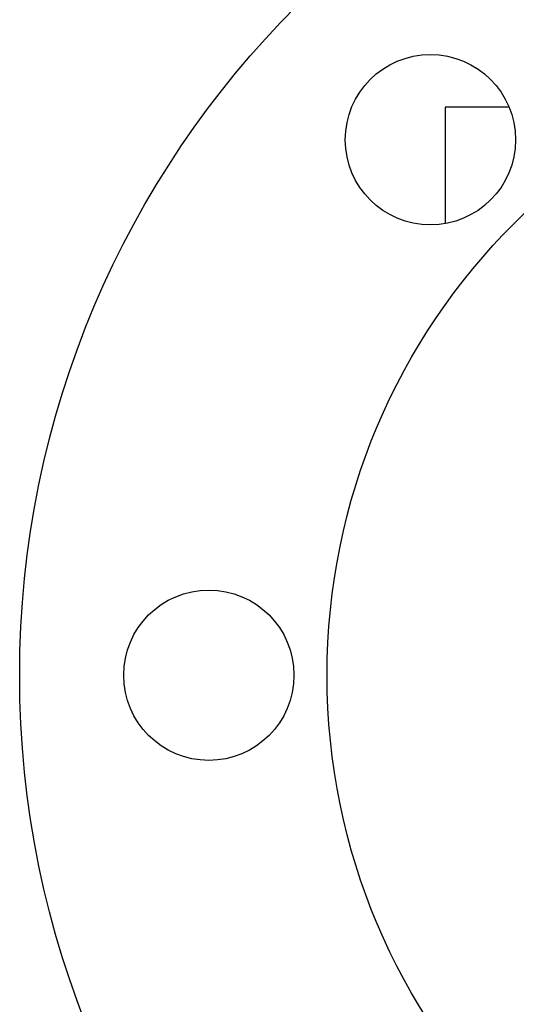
# Model space of a CAD drawing. Header units: inches. Extents: x 0 to 20790, y -12 to 14700.
# Tile 10 of 191: x 1724 to 1776, y 5367 to 5471. Entities that reach past the tile are written whole.
import ezdxf

# ---------------------------------------------------------------- set-up
doc = ezdxf.new("R2010")
doc.units = ezdxf.units.IN
doc.layers.add('1', color=7, linetype='Continuous', true_color=0xffffff)

msp = doc.modelspace()

# ---------------------------------------------------------------- linework, layer by layer
at = {"layer": '1', "color": 2, "linetype": 'Continuous', "lineweight": 25}
for p, q in [((1775.299, 5461.959), (1768.547, 5461.959)), ((1768.547, 5461.959), (1768.547, 5449.665))]:
    msp.add_line(p, q, dxfattribs=at)
for centre, radius in [((1823.547, 5401.959), 100), ((1823.547, 5401.959), 67.5), ((1766.978, 5458.528), 9), ((1743.547, 5401.959), 9)]:
    msp.add_circle(centre, radius, dxfattribs=at)

doc.saveas('drawing.dxf')
